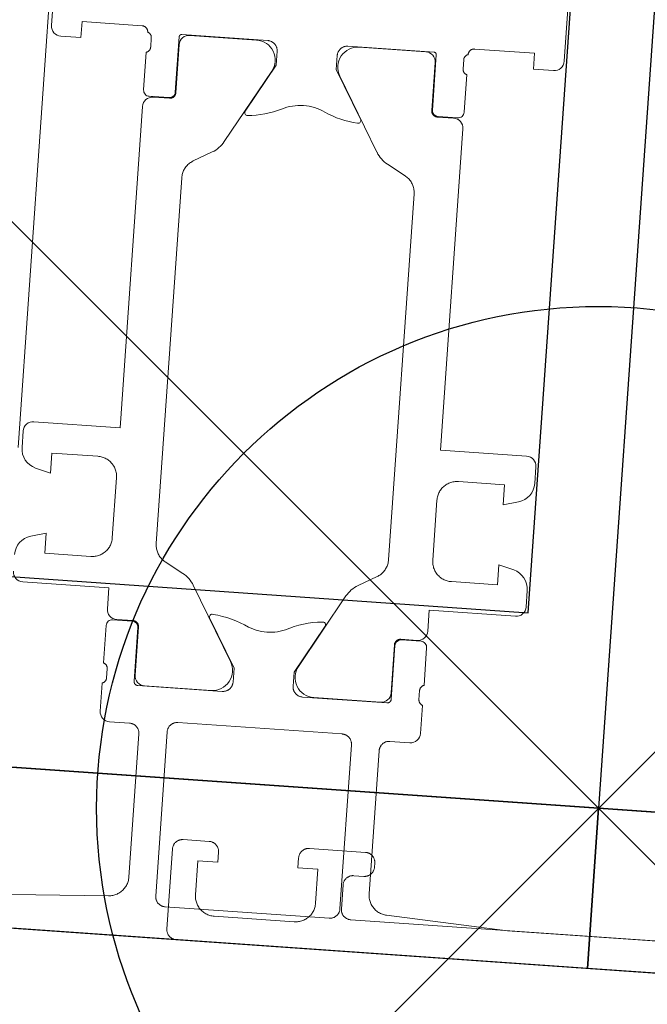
# Model space of a CAD drawing. Header units: metres. Extents: x 63115 to 703450, y -261936 to -53969.
# Tile 65 of 256: x 161123 to 161154, y -144077 to -144028. Entities that reach past the tile are written whole.
import ezdxf

# ---------------------------------------------------------------- set-up
doc = ezdxf.new("R2010")
doc.units = ezdxf.units.M
doc.header["$PDMODE"] = 35
doc.header["$PDSIZE"] = 50
doc.layers.add('_01Hulplijnen', color=6, linetype='Continuous', plot=False)
for name, color, linetype in [('_02Binnenwanden', 2, 'Continuous'), ('_03-PROJECTION', 1, 'Continuous'), ('LAYER98', 7, 'Continuous')]:
    doc.layers.add(name, color=color, linetype=linetype)

# ---------------------------------------------------------------- blocks, each defined once
blk = doc.blocks.new('*U183')
at = {"layer": '_01Hulplijnen'}
blk.add_lwpolyline([(0.964, 113.499), (0, 0)], dxfattribs=at)
at = {"layer": '_02Binnenwanden'}
blk.add_lwpolyline([(-35.018, 0.297), (-34.938, 9.77), (-4.09, 9.508), (-3.206, 113.535), (5.134, 113.464), (4.251, 9.437), (35.099, 9.175), (35.018, -0.297)], close=True, dxfattribs=at)
blk = doc.blocks.new('ruit_950x8')
at = {"layer": '_01Hulplijnen'}
blk.add_lwpolyline([(0, 0), (950, 0), (950, 8), (0, 8)], close=True, dxfattribs=at)
blk = doc.blocks.new('*U162')
at = {"layer": 'LAYER98', "color": 7, "linetype": 'Continuous', "lineweight": 9}
for points in [[(24.05, 44.5), (24.05, 40)], [(49.65, 40), (49.65, 44.5)], [(49.85, 18.91), (49.85, 43.99)], [(24.55, 39.5), (25.55, 39.5), (25.55, 40.3), (28.549, 40.3)], [(28.549, 40.3), (28.566, 40.3), (28.582, 40.298), (28.598, 40.296), (28.614, 40.293), (28.629, 40.289), (28.645, 40.284), (28.661, 40.279), (28.675, 40.272), (28.69, 40.265), (28.705, 40.257), (28.718, 40.248), (28.731, 40.239), (28.744, 40.229), (28.756, 40.218), (28.767, 40.206), (28.779, 40.194), (28.789, 40.182), (28.798, 40.168), (28.807, 40.155), (28.815, 40.14), (28.822, 40.126), (28.829, 40.111), (28.834, 40.096), (28.839, 40.08), (28.843, 40.064), (28.846, 40.048), (28.848, 40.032), (28.849, 40.016), (28.85, 40)], [(44.85, 40), (44.85, 40.016), (44.851, 40.032), (44.854, 40.048), (44.857, 40.064), (44.861, 40.08), (44.866, 40.096), (44.871, 40.111), (44.877, 40.126), (44.884, 40.14), (44.893, 40.155), (44.902, 40.168), (44.911, 40.181), (44.921, 40.194), (44.932, 40.206), (44.944, 40.218), (44.956, 40.229), (44.968, 40.239), (44.982, 40.248), (44.996, 40.257), (45.009, 40.265), (45.024, 40.272), (45.039, 40.279), (45.054, 40.284), (45.07, 40.289), (45.085, 40.293), (45.101, 40.296), (45.118, 40.298), (45.133, 40.3), (45.15, 40.3)], [(45.15, 40.3), (48.15, 40.3), (48.15, 39.5), (49.15, 39.5)], [(28.85, 40), (28.865, 39.995), (28.878, 39.99), (28.892, 39.983), (28.906, 39.977), (28.918, 39.969), (28.931, 39.96), (28.944, 39.951), (28.956, 39.942), (28.966, 39.931), (28.977, 39.92), (28.987, 39.909), (28.996, 39.897), (29.004, 39.885), (29.012, 39.872), (29.02, 39.858), (29.026, 39.845), (29.032, 39.831), (29.037, 39.816), (29.042, 39.802), (29.044, 39.787), (29.047, 39.772), (29.049, 39.757), (29.049, 39.742), (29.05, 39.727)], [(30.43, 39.88), (30.43, 39.886), (30.43, 39.893), (30.431, 39.899), (30.433, 39.906), (30.434, 39.912), (30.436, 39.918), (30.438, 39.924), (30.441, 39.93), (30.444, 39.936), (30.447, 39.942), (30.451, 39.947), (30.455, 39.953), (30.458, 39.958), (30.462, 39.962), (30.467, 39.967), (30.472, 39.971), (30.477, 39.976), (30.483, 39.979), (30.488, 39.983), (30.494, 39.986), (30.5, 39.989), (30.505, 39.991), (30.511, 39.994), (30.518, 39.996), (30.524, 39.997), (30.531, 39.998), (30.537, 39.999), (30.543, 40), (30.55, 40)], [(30.43, 37.12), (30.43, 39.88)], [(30.55, 40), (34.85, 40)], [(34.286, 39.99), (30.958, 39.99)], [(34.85, 40), (34.876, 39.999), (34.904, 39.997), (34.931, 39.993), (34.958, 39.988), (34.984, 39.982), (35.009, 39.974), (35.035, 39.964), (35.06, 39.954), (35.084, 39.942), (35.108, 39.928), (35.13, 39.914), (35.153, 39.898), (35.173, 39.881), (35.194, 39.863), (35.212, 39.844), (35.231, 39.824), (35.248, 39.802), (35.264, 39.781), (35.278, 39.758), (35.292, 39.734), (35.303, 39.71), (35.314, 39.685), (35.324, 39.66), (35.332, 39.634), (35.338, 39.607), (35.343, 39.581), (35.347, 39.554), (35.349, 39.527), (35.35, 39.5)], [(38.35, 39.5), (38.351, 39.527), (38.353, 39.554), (38.357, 39.581), (38.362, 39.607), (38.368, 39.634), (38.376, 39.66), (38.385, 39.685), (38.396, 39.71), (38.408, 39.734), (38.421, 39.758), (38.436, 39.781), (38.452, 39.802), (38.469, 39.824), (38.487, 39.844), (38.506, 39.863), (38.526, 39.881), (38.547, 39.898), (38.569, 39.914), (38.592, 39.928), (38.616, 39.942), (38.64, 39.954), (38.665, 39.965), (38.69, 39.974), (38.716, 39.982), (38.743, 39.988), (38.769, 39.993), (38.795, 39.997), (38.823, 39.999), (38.85, 40)], [(38.85, 40), (43.15, 40)], [(42.741, 39.99), (39.414, 39.99)], [(43.15, 40), (43.157, 40), (43.163, 39.999), (43.169, 39.998), (43.175, 39.997), (43.182, 39.996), (43.188, 39.994), (43.194, 39.991), (43.2, 39.989), (43.206, 39.986), (43.211, 39.983), (43.217, 39.979), (43.222, 39.976), (43.227, 39.971), (43.232, 39.967), (43.237, 39.962), (43.242, 39.958), (43.246, 39.953), (43.25, 39.947), (43.252, 39.942), (43.255, 39.936), (43.258, 39.93), (43.261, 39.924), (43.263, 39.918), (43.265, 39.912), (43.267, 39.906), (43.268, 39.899), (43.269, 39.893), (43.27, 39.886), (43.27, 39.88)], [(43.27, 39.88), (43.27, 37.12)], [(44.65, 39.727), (44.65, 39.742), (44.651, 39.757), (44.653, 39.772), (44.655, 39.787), (44.659, 39.802), (44.663, 39.816), (44.667, 39.831), (44.673, 39.845), (44.68, 39.858), (44.687, 39.872), (44.695, 39.885), (44.704, 39.897), (44.712, 39.909), (44.723, 39.92), (44.733, 39.931), (44.745, 39.942), (44.756, 39.951), (44.768, 39.96), (44.781, 39.969), (44.793, 39.977), (44.807, 39.983), (44.821, 39.99), (44.835, 39.995), (44.85, 40)], [(29.05, 39.273), (29.049, 39.258), (29.049, 39.243), (29.047, 39.228), (29.044, 39.213), (29.042, 39.198), (29.037, 39.183), (29.032, 39.169), (29.026, 39.155), (29.02, 39.141), (29.012, 39.128), (29.004, 39.115), (28.996, 39.103), (28.987, 39.091), (28.977, 39.079), (28.966, 39.068), (28.956, 39.058), (28.944, 39.048), (28.931, 39.039), (28.918, 39.031), (28.906, 39.023), (28.892, 39.016), (28.878, 39.01), (28.865, 39.004), (28.85, 39)], [(29.05, 39.727), (29.05, 39.273)], [(30.459, 39.49), (30.459, 37.09)], [(35.35, 39.5), (35.35, 38.8), (33.971, 36.412)], [(39.728, 36.412), (38.35, 38.8), (38.35, 39.5)], [(43.241, 37.09), (43.241, 39.49)], [(44.65, 39.273), (44.65, 39.727)], [(44.85, 39), (44.835, 39.004), (44.821, 39.01), (44.807, 39.016), (44.793, 39.023), (44.781, 39.031), (44.768, 39.039), (44.756, 39.048), (44.745, 39.058), (44.733, 39.068), (44.723, 39.079), (44.712, 39.091), (44.704, 39.103), (44.695, 39.115), (44.687, 39.128), (44.68, 39.141), (44.673, 39.155), (44.667, 39.169), (44.663, 39.183), (44.659, 39.198), (44.655, 39.213), (44.653, 39.228), (44.651, 39.243), (44.65, 39.258), (44.65, 39.273)], [(28.85, 39), (28.85, 37.12)], [(44.85, 37.12), (44.85, 39)], [(33.039, 34.829), (35.152, 38.49)], [(38.547, 38.49), (40.662, 34.829)], [(29.15, 36.82), (30.129, 36.82)], [(30.16, 36.79), (29.35, 36.79)], [(30.459, 37.09), (30.459, 37.074), (30.458, 37.058), (30.456, 37.042), (30.453, 37.026), (30.449, 37.01), (30.444, 36.994), (30.438, 36.979), (30.432, 36.964), (30.424, 36.95), (30.417, 36.936), (30.408, 36.922), (30.398, 36.909), (30.388, 36.896), (30.377, 36.884), (30.366, 36.872), (30.354, 36.862), (30.341, 36.851), (30.328, 36.842), (30.314, 36.833), (30.3, 36.825), (30.286, 36.818), (30.27, 36.812), (30.255, 36.806), (30.24, 36.801), (30.224, 36.797), (30.208, 36.794), (30.192, 36.792), (30.175, 36.791), (30.16, 36.79)], [(35.771, 36.647), (35.898, 36.704), (36.029, 36.754), (36.162, 36.796), (36.296, 36.831), (36.433, 36.857), (36.572, 36.877), (36.71, 36.889), (36.85, 36.892), (36.989, 36.889), (37.128, 36.877), (37.266, 36.857), (37.403, 36.831), (37.539, 36.796), (37.671, 36.754), (37.801, 36.704), (37.929, 36.647)], [(43.541, 36.79), (43.524, 36.791), (43.507, 36.792), (43.492, 36.794), (43.476, 36.797), (43.46, 36.801), (43.445, 36.806), (43.429, 36.812), (43.415, 36.818), (43.4, 36.825), (43.385, 36.833), (43.372, 36.842), (43.359, 36.851), (43.346, 36.862), (43.333, 36.872), (43.323, 36.884), (43.312, 36.896), (43.301, 36.909), (43.292, 36.922), (43.283, 36.936), (43.275, 36.95), (43.268, 36.964), (43.261, 36.979), (43.256, 36.994), (43.251, 37.01), (43.248, 37.026), (43.245, 37.042), (43.242, 37.058), (43.241, 37.074), (43.241, 37.09)], [(44.35, 36.79), (43.541, 36.79)], [(43.57, 36.82), (44.549, 36.82)], [(28.85, 36.29), (28.85, 20.25), (24.55, 20.25)], [(49.15, 20.25), (44.85, 20.25), (44.85, 36.29)], [(31.56, 33.758), (32.473, 34.271)], [(41.226, 34.271), (42.14, 33.758)], [(31.049, 32.886), (31.05, 32.939), (31.055, 32.991), (31.062, 33.044), (31.072, 33.096), (31.084, 33.147), (31.099, 33.198), (31.118, 33.248), (31.137, 33.297), (31.161, 33.344), (31.186, 33.391), (31.214, 33.436), (31.245, 33.479), (31.277, 33.521), (31.312, 33.561), (31.348, 33.599), (31.387, 33.635), (31.428, 33.669), (31.47, 33.701), (31.514, 33.73), (31.56, 33.758)], [(42.14, 33.758), (42.185, 33.73), (42.229, 33.701), (42.272, 33.669), (42.312, 33.635), (42.351, 33.599), (42.388, 33.561), (42.422, 33.521), (42.456, 33.479), (42.486, 33.436), (42.513, 33.391), (42.539, 33.344), (42.562, 33.297), (42.583, 33.248), (42.6, 33.198), (42.616, 33.147), (42.628, 33.096), (42.638, 33.044), (42.645, 32.991), (42.649, 32.939), (42.651, 32.886)], [(31.05, 14.615), (31.049, 32.886)], [(42.651, 32.886), (42.65, 14.615)], [(24.05, 19.75), (24.05, 18.919)], [(49.65, 18.919), (49.65, 19.75)], [(24.792, 17.953), (25.55, 17.75), (25.55, 18.75), (27.85, 18.75)], [(27.85, 18.75), (27.904, 18.749), (27.958, 18.744), (28.011, 18.737), (28.065, 18.727), (28.118, 18.714), (28.169, 18.698), (28.22, 18.679), (28.27, 18.658), (28.318, 18.634), (28.366, 18.607), (28.411, 18.578), (28.455, 18.546), (28.498, 18.512), (28.538, 18.476), (28.576, 18.438), (28.612, 18.397), (28.646, 18.355), (28.677, 18.311), (28.707, 18.266), (28.734, 18.219), (28.757, 18.17), (28.779, 18.12), (28.797, 18.069), (28.813, 18.018), (28.827, 17.965), (28.836, 17.912), (28.844, 17.858), (28.848, 17.804), (28.85, 17.75)], [(44.85, 17.75), (44.851, 17.804), (44.856, 17.858), (44.863, 17.912), (44.874, 17.965), (44.886, 18.018), (44.902, 18.069), (44.92, 18.12), (44.942, 18.17), (44.966, 18.219), (44.993, 18.266), (45.022, 18.311), (45.053, 18.355), (45.087, 18.397), (45.124, 18.438), (45.162, 18.476), (45.203, 18.512), (45.245, 18.546), (45.289, 18.578), (45.334, 18.607), (45.381, 18.634), (45.43, 18.658), (45.48, 18.679), (45.531, 18.698), (45.583, 18.714), (45.635, 18.727), (45.688, 18.737), (45.742, 18.744), (45.795, 18.749), (45.85, 18.75)], [(45.85, 18.75), (48.15, 18.75), (48.15, 17.75), (48.908, 17.953)], [(28.85, 17.75), (28.85, 14.75)], [(44.85, 14.75), (44.85, 17.75)], [(27.85, 13.75), (25.55, 13.75), (25.55, 14.75), (24.792, 14.547)], [(28.85, 14.75), (28.848, 14.696), (28.844, 14.642), (28.836, 14.588), (28.827, 14.535), (28.813, 14.482), (28.797, 14.431), (28.779, 14.38), (28.757, 14.33), (28.734, 14.282), (28.707, 14.235), (28.677, 14.189), (28.646, 14.145), (28.612, 14.103), (28.576, 14.062), (28.538, 14.024), (28.498, 13.988), (28.455, 13.954), (28.411, 13.922), (28.366, 13.893), (28.318, 13.866), (28.27, 13.843), (28.22, 13.821), (28.169, 13.802), (28.118, 13.787), (28.065, 13.773), (28.011, 13.763), (27.958, 13.756), (27.904, 13.751), (27.85, 13.75)], [(45.85, 13.75), (45.795, 13.751), (45.742, 13.756), (45.688, 13.763), (45.635, 13.773), (45.583, 13.787), (45.531, 13.802), (45.48, 13.821), (45.43, 13.843), (45.381, 13.866), (45.334, 13.893), (45.289, 13.922), (45.245, 13.954), (45.203, 13.988), (45.162, 14.024), (45.124, 14.062), (45.087, 14.103), (45.053, 14.145), (45.022, 14.189), (44.993, 14.235), (44.966, 14.282), (44.942, 14.33), (44.92, 14.38), (44.902, 14.431), (44.886, 14.482), (44.874, 14.535), (44.863, 14.588), (44.856, 14.642), (44.851, 14.696), (44.85, 14.75)], [(48.908, 14.547), (48.15, 14.75), (48.15, 13.75), (45.85, 13.75)], [(31.56, 13.743), (31.515, 13.77), (31.471, 13.799), (31.428, 13.831), (31.388, 13.865), (31.349, 13.901), (31.312, 13.939), (31.278, 13.979), (31.246, 14.021), (31.214, 14.064), (31.187, 14.109), (31.162, 14.156), (31.138, 14.203), (31.118, 14.252), (31.1, 14.302), (31.084, 14.353), (31.072, 14.404), (31.062, 14.456), (31.055, 14.509), (31.051, 14.562), (31.05, 14.615)], [(42.65, 14.615), (42.648, 14.562), (42.644, 14.509), (42.637, 14.456), (42.627, 14.404), (42.615, 14.353), (42.6, 14.302), (42.582, 14.252), (42.561, 14.203), (42.539, 14.156), (42.513, 14.109), (42.485, 14.064), (42.455, 14.021), (42.422, 13.979), (42.387, 13.939), (42.35, 13.901), (42.312, 13.865), (42.271, 13.831), (42.229, 13.799), (42.185, 13.77), (42.139, 13.743)], [(32.474, 13.23), (31.56, 13.743)], [(42.139, 13.743), (41.225, 13.23)], [(24.05, 13.581), (24.05, 12.75)], [(35.153, 9.01), (33.039, 12.672)], [(40.661, 12.672), (38.546, 9.01)], [(24.55, 12.25), (28.85, 12.25), (28.85, 11.21)], [(44.85, 11.21), (44.85, 12.25), (49.15, 12.25)], [(33.961, 11.104), (35.35, 8.7), (35.35, 8)], [(38.35, 8), (38.35, 8.7), (39.738, 11.104)], [(28.85, 10.38), (28.85, 8.5)], [(30.129, 10.68), (29.15, 10.68)], [(29.35, 10.71), (30.161, 10.71)], [(30.161, 10.71), (30.176, 10.71), (30.193, 10.708), (30.208, 10.706), (30.225, 10.703), (30.241, 10.699), (30.256, 10.694), (30.271, 10.689), (30.287, 10.682), (30.301, 10.675), (30.315, 10.667), (30.329, 10.658), (30.342, 10.649), (30.355, 10.639), (30.367, 10.628), (30.378, 10.616), (30.389, 10.604), (30.399, 10.592), (30.409, 10.578), (30.417, 10.565), (30.425, 10.551), (30.433, 10.536), (30.439, 10.521), (30.445, 10.506), (30.45, 10.49), (30.454, 10.475), (30.457, 10.458), (30.458, 10.442), (30.459, 10.426), (30.46, 10.41)], [(30.43, 7.7), (30.43, 10.38)], [(30.46, 10.41), (30.46, 8.01)], [(37.769, 10.783), (37.643, 10.735), (37.514, 10.694), (37.384, 10.66), (37.252, 10.634), (37.119, 10.615), (36.985, 10.604), (36.85, 10.6), (36.715, 10.604), (36.581, 10.615), (36.448, 10.634), (36.316, 10.66), (36.185, 10.694), (36.057, 10.735), (35.931, 10.783)], [(43.24, 10.41), (43.24, 10.426), (43.241, 10.442), (43.244, 10.458), (43.247, 10.475), (43.25, 10.49), (43.255, 10.506), (43.26, 10.521), (43.267, 10.536), (43.274, 10.551), (43.283, 10.565), (43.291, 10.578), (43.3, 10.592), (43.311, 10.604), (43.322, 10.616), (43.333, 10.628), (43.345, 10.639), (43.358, 10.649), (43.371, 10.658), (43.384, 10.667), (43.399, 10.675), (43.414, 10.682), (43.428, 10.689), (43.444, 10.694), (43.459, 10.699), (43.475, 10.703), (43.491, 10.706), (43.507, 10.708), (43.523, 10.71), (43.54, 10.71)], [(43.24, 8.01), (43.24, 10.41)], [(43.27, 10.38), (43.27, 7.7)], [(43.54, 10.71), (44.35, 10.71)], [(44.55, 10.68), (43.57, 10.68)], [(44.85, 8.5), (44.85, 10.38)], [(28.85, 8.5), (28.865, 8.495), (28.878, 8.49), (28.892, 8.484), (28.906, 8.477), (28.918, 8.469), (28.931, 8.461), (28.944, 8.452), (28.956, 8.442), (28.966, 8.432), (28.977, 8.421), (28.987, 8.409), (28.996, 8.397), (29.004, 8.385), (29.012, 8.372), (29.02, 8.358), (29.026, 8.345), (29.032, 8.331), (29.037, 8.316), (29.042, 8.302), (29.044, 8.287), (29.047, 8.272), (29.048, 8.257), (29.049, 8.242), (29.05, 8.227)], [(44.65, 8.227), (44.65, 8.242), (44.651, 8.257), (44.653, 8.272), (44.655, 8.287), (44.659, 8.302), (44.663, 8.316), (44.667, 8.331), (44.673, 8.345), (44.68, 8.358), (44.687, 8.372), (44.695, 8.385), (44.704, 8.397), (44.713, 8.409), (44.723, 8.421), (44.733, 8.432), (44.745, 8.442), (44.756, 8.452), (44.768, 8.461), (44.781, 8.469), (44.794, 8.477), (44.807, 8.484), (44.821, 8.49), (44.835, 8.495), (44.85, 8.5)], [(29.05, 8.227), (29.05, 7.773)], [(35.35, 8), (35.349, 7.973), (35.347, 7.946), (35.343, 7.919), (35.338, 7.893), (35.332, 7.866), (35.324, 7.84), (35.314, 7.815), (35.303, 7.79), (35.292, 7.766), (35.278, 7.742), (35.263, 7.719), (35.248, 7.698), (35.231, 7.676), (35.212, 7.656), (35.194, 7.637), (35.173, 7.619), (35.153, 7.602), (35.13, 7.586), (35.108, 7.572), (35.084, 7.558), (35.06, 7.546), (35.035, 7.535), (35.009, 7.526), (34.984, 7.518), (34.958, 7.512), (34.931, 7.507), (34.904, 7.503), (34.876, 7.501), (34.85, 7.5)], [(38.85, 7.5), (38.823, 7.501), (38.795, 7.503), (38.769, 7.507), (38.743, 7.512), (38.716, 7.518), (38.69, 7.526), (38.665, 7.535), (38.64, 7.546), (38.616, 7.558), (38.592, 7.572), (38.569, 7.586), (38.547, 7.602), (38.526, 7.619), (38.506, 7.637), (38.487, 7.656), (38.469, 7.676), (38.452, 7.698), (38.436, 7.719), (38.421, 7.742), (38.408, 7.766), (38.396, 7.79), (38.385, 7.815), (38.376, 7.84), (38.368, 7.866), (38.362, 7.893), (38.356, 7.919), (38.353, 7.946), (38.35, 7.973), (38.35, 8)], [(44.65, 7.773), (44.65, 8.227)], [(29.05, 7.773), (29.049, 7.758), (29.048, 7.743), (29.047, 7.728), (29.044, 7.713), (29.042, 7.698), (29.037, 7.684), (29.032, 7.669), (29.026, 7.655), (29.02, 7.642), (29.012, 7.628), (29.004, 7.615), (28.996, 7.603), (28.987, 7.591), (28.977, 7.579), (28.966, 7.568), (28.956, 7.558), (28.944, 7.548), (28.931, 7.539), (28.918, 7.531), (28.906, 7.523), (28.892, 7.516), (28.878, 7.51), (28.865, 7.505), (28.85, 7.5)], [(28.85, 7.5), (28.85, 6.1)], [(30.629, 7.5), (30.619, 7.5), (30.608, 7.501), (30.597, 7.503), (30.586, 7.505), (30.577, 7.507), (30.566, 7.51), (30.556, 7.514), (30.545, 7.519), (30.537, 7.523), (30.527, 7.529), (30.518, 7.534), (30.508, 7.541), (30.5, 7.548), (30.493, 7.555), (30.485, 7.562), (30.477, 7.571), (30.47, 7.579), (30.464, 7.588), (30.458, 7.597), (30.453, 7.606), (30.449, 7.616), (30.444, 7.626), (30.44, 7.636), (30.437, 7.646), (30.434, 7.657), (30.432, 7.668), (30.431, 7.678), (30.43, 7.689), (30.43, 7.7)], [(34.85, 7.5), (30.629, 7.5)], [(30.96, 7.51), (34.288, 7.51)], [(43.07, 7.5), (38.85, 7.5)], [(39.413, 7.51), (42.74, 7.51)], [(43.27, 7.7), (43.27, 7.689), (43.269, 7.678), (43.267, 7.668), (43.265, 7.657), (43.262, 7.646), (43.259, 7.636), (43.255, 7.626), (43.251, 7.616), (43.247, 7.606), (43.242, 7.597), (43.236, 7.588), (43.229, 7.579), (43.222, 7.571), (43.215, 7.562), (43.208, 7.555), (43.2, 7.548), (43.191, 7.541), (43.182, 7.534), (43.173, 7.529), (43.164, 7.523), (43.154, 7.519), (43.144, 7.514), (43.133, 7.51), (43.124, 7.507), (43.113, 7.505), (43.102, 7.503), (43.091, 7.501), (43.081, 7.5), (43.07, 7.5)], [(44.85, 7.5), (44.835, 7.505), (44.821, 7.51), (44.807, 7.516), (44.794, 7.523), (44.781, 7.531), (44.768, 7.539), (44.756, 7.548), (44.745, 7.558), (44.733, 7.568), (44.723, 7.579), (44.713, 7.591), (44.704, 7.603), (44.695, 7.615), (44.687, 7.628), (44.68, 7.642), (44.673, 7.655), (44.667, 7.669), (44.663, 7.684), (44.659, 7.698), (44.655, 7.713), (44.653, 7.728), (44.651, 7.743), (44.65, 7.758), (44.65, 7.773)], [(44.85, 6.1), (44.85, 7.5)], [(29.35, 5.6), (30.35, 5.6)], [(30.35, 5.6), (30.376, 5.599), (30.404, 5.597), (30.431, 5.594), (30.458, 5.588), (30.484, 5.582), (30.509, 5.574), (30.535, 5.564), (30.56, 5.554), (30.584, 5.542), (30.608, 5.528), (30.63, 5.514), (30.653, 5.498), (30.673, 5.481), (30.694, 5.463), (30.712, 5.444), (30.731, 5.424), (30.748, 5.403), (30.764, 5.381), (30.778, 5.358), (30.792, 5.334), (30.803, 5.31), (30.814, 5.285), (30.824, 5.26), (30.832, 5.234), (30.838, 5.208), (30.843, 5.181), (30.847, 5.154), (30.849, 5.127), (30.85, 5.1)], [(32.25, 5.3), (32.25, 5.327), (32.252, 5.354), (32.256, 5.381), (32.261, 5.407), (32.268, 5.434), (32.276, 5.46), (32.286, 5.485), (32.296, 5.51), (32.308, 5.534), (32.322, 5.558), (32.336, 5.581), (32.352, 5.603), (32.369, 5.624), (32.387, 5.644), (32.406, 5.663), (32.426, 5.681), (32.448, 5.698), (32.469, 5.714), (32.492, 5.729), (32.516, 5.742), (32.54, 5.754), (32.565, 5.764), (32.59, 5.774), (32.616, 5.782), (32.642, 5.788), (32.669, 5.793), (32.696, 5.797), (32.723, 5.799), (32.75, 5.8)], [(32.75, 5.8), (40.95, 5.8)], [(40.95, 5.8), (40.977, 5.799), (41.003, 5.797), (41.031, 5.793), (41.057, 5.788), (41.083, 5.782), (41.11, 5.774), (41.135, 5.764), (41.16, 5.754), (41.184, 5.742), (41.208, 5.729), (41.23, 5.714), (41.252, 5.698), (41.274, 5.681), (41.293, 5.663), (41.313, 5.644), (41.331, 5.624), (41.348, 5.603), (41.364, 5.581), (41.378, 5.558), (41.391, 5.534), (41.404, 5.51), (41.415, 5.485), (41.423, 5.46), (41.431, 5.434), (41.438, 5.407), (41.443, 5.381), (41.447, 5.354), (41.449, 5.327), (41.45, 5.3)], [(42.85, 5.1), (42.85, 5.127), (42.853, 5.154), (42.856, 5.181), (42.862, 5.208), (42.868, 5.234), (42.876, 5.26), (42.885, 5.285), (42.896, 5.31), (42.908, 5.334), (42.921, 5.358), (42.936, 5.381), (42.952, 5.403), (42.969, 5.424), (42.987, 5.444), (43.006, 5.463), (43.026, 5.481), (43.047, 5.498), (43.069, 5.514), (43.092, 5.528), (43.116, 5.542), (43.14, 5.554), (43.165, 5.564), (43.19, 5.574), (43.216, 5.582), (43.243, 5.588), (43.269, 5.594), (43.295, 5.597), (43.323, 5.599), (43.35, 5.6)], [(43.35, 5.6), (44.35, 5.6)], [(30.85, 5.1), (30.85, -2.055)], [(32.25, -2.9), (32.25, 5.3)], [(41.45, 5.3), (41.45, -2.9)], [(42.85, -2.055), (42.85, 5.1)], [(30.85, -2.055), (30.848, -2.11), (30.844, -2.163), (30.836, -2.217), (30.827, -2.27), (30.814, -2.323), (30.797, -2.374), (30.779, -2.425), (30.757, -2.475), (30.734, -2.523), (30.708, -2.57), (30.678, -2.616), (30.647, -2.66), (30.613, -2.702), (30.577, -2.742), (30.539, -2.781), (30.499, -2.817), (30.457, -2.851), (30.413, -2.882), (30.367, -2.911), (30.32, -2.938), (30.272, -2.962), (30.222, -2.984), (30.171, -3.002), (30.12, -3.018), (30.067, -3.031), (30.014, -3.042), (29.96, -3.049), (29.907, -3.054)], [(43.792, -3.054), (43.739, -3.049), (43.685, -3.042), (43.632, -3.031), (43.58, -3.018), (43.528, -3.002), (43.478, -2.984), (43.428, -2.962), (43.379, -2.938), (43.333, -2.911), (43.287, -2.882), (43.244, -2.851), (43.202, -2.817), (43.161, -2.781), (43.123, -2.742), (43.086, -2.702), (43.053, -2.66), (43.022, -2.616), (42.993, -2.57), (42.966, -2.523), (42.942, -2.475), (42.92, -2.425), (42.902, -2.374), (42.886, -2.323), (42.874, -2.27), (42.863, -2.217), (42.856, -2.163), (42.851, -2.11), (42.85, -2.055)], [(32.75, -3.4), (32.723, -3.399), (32.696, -3.397), (32.669, -3.393), (32.642, -3.388), (32.616, -3.382), (32.59, -3.374), (32.565, -3.365), (32.54, -3.354), (32.516, -3.342), (32.492, -3.328), (32.469, -3.314), (32.448, -3.298), (32.426, -3.281), (32.406, -3.263), (32.387, -3.244), (32.369, -3.224), (32.352, -3.203), (32.336, -3.181), (32.322, -3.158), (32.308, -3.134), (32.296, -3.11), (32.286, -3.085), (32.276, -3.06), (32.268, -3.034), (32.261, -3.008), (32.256, -2.981), (32.252, -2.954), (32.25, -2.927), (32.25, -2.9)], [(41.45, -2.9), (41.449, -2.927), (41.447, -2.954), (41.443, -2.981), (41.438, -3.008), (41.431, -3.034), (41.423, -3.06), (41.415, -3.085), (41.404, -3.11), (41.391, -3.134), (41.378, -3.158), (41.364, -3.181), (41.348, -3.203), (41.331, -3.224), (41.313, -3.244), (41.293, -3.263), (41.274, -3.281), (41.252, -3.298), (41.23, -3.314), (41.208, -3.328), (41.184, -3.342), (41.16, -3.354), (41.135, -3.365), (41.11, -3.374), (41.083, -3.382), (41.057, -3.388), (41.031, -3.393), (41.003, -3.397), (40.977, -3.399), (40.95, -3.4)], [(29.907, -3.054), (23.85, -3.4), (7.95, -3.4)], [(40.95, -3.4), (32.75, -3.4)], [(65.75, -3.4), (49.85, -3.4), (43.792, -3.054)], [(-0.65, -5), (74.35, -5)]]:
    blk.add_lwpolyline(points, dxfattribs=at)
for points in [[(24.05, 40, 0.414245), (24.55, 39.5)], [(30.958, 39.99, 0.414254), (30.459, 39.49)], [(35.152, 38.49, 0.57735), (34.286, 39.99)], [(39.414, 39.99, 0.57735), (38.547, 38.49)], [(43.241, 39.49, 0.414254), (42.741, 39.99)], [(49.15, 39.5, 0.414232), (49.65, 40)], [(28.85, 37.12, 0.414214), (29.15, 36.82)], [(29.35, 36.79, 0.414201), (28.85, 36.29)], [(30.129, 36.82, 0.414214), (30.43, 37.12)], [(43.27, 37.12, 0.414214), (43.57, 36.82)], [(44.85, 36.29, 0.414201), (44.35, 36.79)], [(44.549, 36.82, 0.414214), (44.85, 37.12)], [(33.971, 36.412, 0.602017), (34.102, 36.204)], [(34.102, 36.204, 0.093543), (35.771, 36.648)], [(37.929, 36.647, 0.093543), (39.598, 36.204)], [(39.598, 36.204, 0.602017), (39.729, 36.412)], [(32.473, 34.271, 0.134733), (33.038, 34.829)], [(40.662, 34.829, 0.134733), (41.226, 34.271)], [(24.55, 20.25, 0.414205), (24.05, 19.75)], [(49.65, 19.75, 0.414214), (49.15, 20.25)], [(24.05, 18.919, 0.339589), (24.792, 17.953)], [(48.908, 17.953, 0.339582), (49.65, 18.919)], [(24.792, 14.547, 0.339579), (24.05, 13.581)], [(49.65, 13.581, 0.339579), (48.908, 14.547)], [(33.039, 12.672, 0.134733), (32.474, 13.229)], [(41.225, 13.23, 0.134733), (40.661, 12.672)], [(24.05, 12.75, 0.414214), (24.55, 12.25)], [(49.15, 12.25, 0.414214), (49.65, 12.75)], [(34.121, 11.294, 0.654812), (33.961, 11.104)], [(35.931, 10.783, 0.097545), (34.121, 11.294)], [(39.579, 11.294, 0.093717), (37.769, 10.783)], [(39.738, 11.104, 0.636909), (39.579, 11.295)], [(28.85, 11.21, 0.414198), (29.35, 10.71)], [(44.35, 10.71, 0.414226), (44.85, 11.21)], [(29.15, 10.68, 0.414214), (28.85, 10.38)], [(30.43, 10.38, 0.414214), (30.129, 10.68)], [(43.57, 10.68, 0.414214), (43.27, 10.38)], [(44.85, 10.38, 0.414214), (44.55, 10.68)], [(34.288, 7.51, 0.57735), (35.153, 9.01)], [(38.546, 9.01, 0.57735), (39.413, 7.51)], [(30.46, 8.01, 0.414254), (30.96, 7.51)], [(42.74, 7.51, 0.414226), (43.24, 8.01)], [(28.85, 6.1, 0.414217), (29.35, 5.6)], [(44.35, 5.6, 0.414215), (44.85, 6.1)]]:
    blk.add_lwpolyline(points, format="xyb", dxfattribs=at)
blk = doc.blocks.new('schuco ruit')
at = {"layer": 'LAYER98', "color": 7, "linetype": 'Continuous', "lineweight": 9}
for points in [[(962.734, -0.316), (962.735, -0.288), (962.737, -0.262), (962.741, -0.235), (962.746, -0.208), (962.753, -0.182), (962.76, -0.156), (962.77, -0.131), (962.781, -0.106), (962.793, -0.081), (962.806, -0.058), (962.821, -0.035), (962.837, -0.013), (962.853, 0.008), (962.872, 0.028), (962.89, 0.047), (962.911, 0.066), (962.931, 0.082), (962.954, 0.098), (962.976, 0.113), (963.001, 0.126), (963.024, 0.138), (963.049, 0.149), (963.075, 0.158), (963.1, 0.166), (963.127, 0.173), (963.153, 0.178), (963.18, 0.181), (963.208, 0.184), (963.234, 0.184)], [(963.234, 0.184), (966.035, 0.184)], [(966.035, 0.184), (966.061, 0.184), (966.088, 0.181), (966.115, 0.178), (966.142, 0.173), (966.169, 0.166), (966.194, 0.158), (966.219, 0.149), (966.245, 0.138), (966.268, 0.126), (966.293, 0.113), (966.315, 0.098), (966.337, 0.082), (966.358, 0.066), (966.378, 0.047), (966.397, 0.028), (966.416, 0.008), (966.432, -0.013), (966.448, -0.035), (966.462, -0.058), (966.476, -0.081), (966.488, -0.106), (966.499, -0.131), (966.508, -0.156), (966.516, -0.182), (966.523, -0.208), (966.528, -0.235), (966.532, -0.262), (966.534, -0.288), (966.535, -0.316)], [(970.535, -0.316), (970.535, -0.288), (970.538, -0.262), (970.541, -0.235), (970.546, -0.208), (970.552, -0.182), (970.56, -0.156), (970.57, -0.131), (970.581, -0.106), (970.592, -0.081), (970.606, -0.058), (970.621, -0.035), (970.636, -0.013), (970.653, 0.008), (970.671, 0.028), (970.69, 0.047), (970.711, 0.066), (970.732, 0.082), (970.753, 0.098), (970.777, 0.113), (970.8, 0.126), (970.825, 0.138), (970.849, 0.149), (970.875, 0.158), (970.901, 0.166), (970.926, 0.173), (970.954, 0.178), (970.98, 0.181), (971.007, 0.184), (971.035, 0.184)], [(971.035, 0.184), (972.335, 0.184)], [(972.335, 0.184), (972.361, 0.184), (972.388, 0.181), (972.416, 0.178), (972.442, 0.173), (972.468, 0.166), (972.494, 0.158), (972.519, 0.149), (972.545, 0.138), (972.569, 0.126), (972.592, 0.113), (972.615, 0.098), (972.637, 0.082), (972.658, 0.066), (972.678, 0.047), (972.697, 0.028), (972.715, 0.008), (972.732, -0.013), (972.749, -0.035), (972.762, -0.058), (972.776, -0.081), (972.788, -0.106), (972.798, -0.131), (972.808, -0.156), (972.816, -0.182), (972.823, -0.208), (972.828, -0.235), (972.832, -0.262), (972.834, -0.288), (972.835, -0.316)], [(962.734, -0.516), (962.734, -0.316)], [(966.535, -0.316), (966.535, -0.816), (965.535, -0.816), (965.535, -2.516)], [(971.535, -2.516), (971.535, -0.816), (970.535, -0.816), (970.535, -0.316)], [(972.835, -0.316), (972.835, -4.316)], [(963.234, -1.016), (963.208, -1.015), (963.18, -1.013), (963.153, -1.009), (963.127, -1.004), (963.1, -0.997), (963.075, -0.989), (963.049, -0.98), (963.024, -0.969), (963.001, -0.957), (962.976, -0.944), (962.954, -0.929), (962.931, -0.914), (962.911, -0.897), (962.89, -0.879), (962.872, -0.86), (962.853, -0.839), (962.837, -0.818), (962.821, -0.796), (962.806, -0.773), (962.793, -0.75), (962.781, -0.725), (962.77, -0.701), (962.76, -0.675), (962.753, -0.649), (962.746, -0.623), (962.741, -0.597), (962.737, -0.57), (962.735, -0.543), (962.734, -0.516)], [(963.734, -1.016), (963.234, -1.016)], [(964.234, -1.516), (964.234, -1.488), (964.231, -1.462), (964.228, -1.435), (964.222, -1.408), (964.216, -1.382), (964.209, -1.356), (964.199, -1.33), (964.188, -1.306), (964.176, -1.281), (964.163, -1.258), (964.148, -1.235), (964.132, -1.213), (964.116, -1.192), (964.097, -1.172), (964.078, -1.152), (964.058, -1.134), (964.037, -1.118), (964.015, -1.102), (963.992, -1.087), (963.968, -1.074), (963.944, -1.062), (963.92, -1.051), (963.894, -1.042), (963.868, -1.034), (963.841, -1.027), (963.815, -1.022), (963.789, -1.018), (963.761, -1.016), (963.734, -1.016)], [(964.234, -2.715), (964.234, -1.516)], [(941.777, -2.87), (947.835, -3.215), (963.734, -3.215)], [(963.734, -3.215), (963.761, -3.215), (963.789, -3.213), (963.815, -3.209), (963.841, -3.204), (963.868, -3.197), (963.894, -3.189), (963.92, -3.18), (963.944, -3.169), (963.968, -3.157), (963.992, -3.144), (964.015, -3.13), (964.037, -3.114), (964.058, -3.097), (964.078, -3.079), (964.097, -3.059), (964.116, -3.039), (964.132, -3.018), (964.148, -2.996), (964.163, -2.973), (964.176, -2.95), (964.188, -2.925), (964.199, -2.901), (964.209, -2.875), (964.216, -2.849), (964.222, -2.823), (964.228, -2.797), (964.231, -2.77), (964.234, -2.743), (964.234, -2.715)], [(965.535, -2.516), (965.536, -2.57), (965.541, -2.624), (965.547, -2.677), (965.557, -2.731), (965.571, -2.783), (965.587, -2.835), (965.605, -2.886), (965.627, -2.935), (965.651, -2.984), (965.677, -3.031), (965.707, -3.077), (965.738, -3.121), (965.772, -3.163), (965.808, -3.203), (965.846, -3.242), (965.887, -3.278), (965.929, -3.312), (965.973, -3.343), (966.019, -3.372), (966.066, -3.399), (966.115, -3.423), (966.165, -3.444), (966.215, -3.463), (966.267, -3.479), (966.319, -3.492), (966.373, -3.502), (966.426, -3.51), (966.48, -3.514), (966.535, -3.516)], [(970.535, -3.516), (970.588, -3.514), (970.642, -3.51), (970.696, -3.502), (970.75, -3.492), (970.801, -3.479), (970.854, -3.463), (970.905, -3.444), (970.955, -3.423), (971.003, -3.399), (971.049, -3.372), (971.095, -3.343), (971.139, -3.312), (971.181, -3.278), (971.222, -3.242), (971.26, -3.203), (971.296, -3.163), (971.331, -3.121), (971.362, -3.077), (971.391, -3.031), (971.418, -2.984), (971.442, -2.935), (971.463, -2.886), (971.482, -2.835), (971.498, -2.783), (971.511, -2.731), (971.521, -2.677), (971.529, -2.624), (971.533, -2.57), (971.535, -2.516)], [(966.535, -3.516), (970.535, -3.516)], [(972.835, -4.316), (972.834, -4.343), (972.832, -4.37), (972.828, -4.396), (972.823, -4.423), (972.816, -4.449), (972.808, -4.475), (972.798, -4.501), (972.788, -4.526), (972.776, -4.55), (972.762, -4.573), (972.749, -4.596), (972.732, -4.618), (972.715, -4.639), (972.697, -4.659), (972.678, -4.679), (972.658, -4.697), (972.637, -4.714), (972.615, -4.729), (972.592, -4.744), (972.569, -4.757), (972.545, -4.769), (972.519, -4.78), (972.494, -4.789), (972.468, -4.797), (972.442, -4.804), (972.416, -4.809), (972.388, -4.813), (972.361, -4.815), (972.335, -4.816)], [(972.335, -4.816), (897.335, -4.816)]]:
    blk.add_lwpolyline(points, dxfattribs=at)
blk = doc.blocks.new('pui_02')
at = {"layer": '_01Hulplijnen'}
blk.add_point((-947.686, -2808.658), dxfattribs=at)
at = {"layer": '_01Hulplijnen', "xscale": -1, "rotation": 356}
blk.add_blockref('ruit_950x8', (-0.558, -2882.907), dxfattribs=at)
at = {"layer": '_02Binnenwanden', "rotation": 356.4865083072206}
blk.add_blockref('*U183', (-947.686, -2808.658), dxfattribs=at)
at = {"layer": '_03-PROJECTION', "xscale": -1}
for name, p, rotation in [('*U162', (-928.194, -2813.028), 355.9999999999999), ('ruit_950x8', (-948.244, -2816.638), 356), ('schuco ruit', (1.578, -2878.229), 355.9999999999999)]:
    blk.add_blockref(name, p, dxfattribs=dict(at, rotation=rotation))

msp = doc.modelspace()

# ---------------------------------------------------------------- block references
at = {"layer": '_02Binnenwanden'}
msp.add_blockref('pui_02', (162099.369, -141258.61), dxfattribs=at)

doc.saveas('drawing.dxf')
